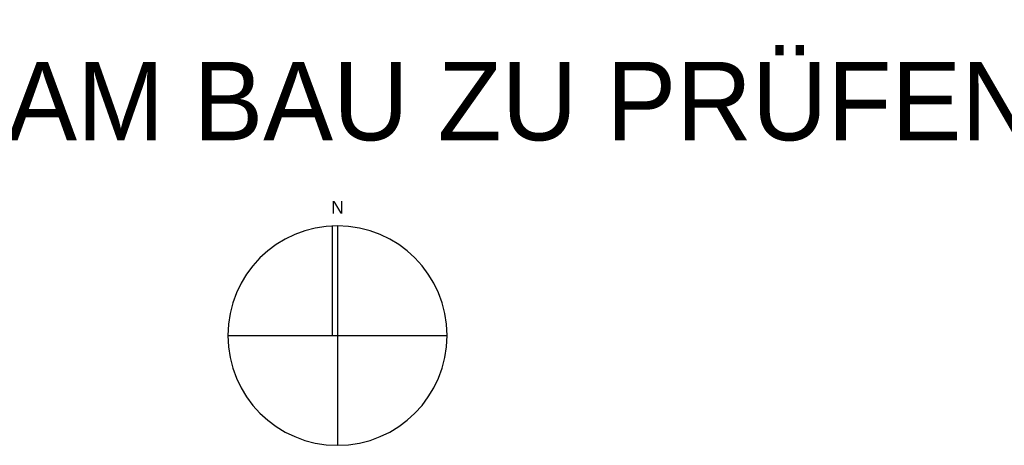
# Model space of a CAD drawing. Extents: x -24 to 471, y 36 to 85.
# Tile 16 of 87: x 5 to 36, y 72 to 85. Entities that reach past the tile are written whole.
import ezdxf
from ezdxf.enums import TextEntityAlignment as Align

# ---------------------------------------------------------------- set-up
doc = ezdxf.new("R2010")
doc.units = 0
doc.header["$MEASUREMENT"] = 0
doc.layers.add('P_ZE_PLANKOPF', color=7, linetype='Continuous')
doc.layers.add('P_ZE_TEXT', color=7, linetype='Continuous')
doc.styles.add('ERSTELLTER_STIL_2', font='ARIAL.TTF')
doc.styles.add('ERSTELLTER_STIL_3', font='txt')

# ---------------------------------------------------------------- blocks, each defined once
blk = doc.blocks.new('Nordpfeil_1 14_1_8', base_point=(15.176, 75.057))
at = {"layer": 'P_ZE_PLANKOPF', "linetype": 'Continuous'}
for p, q in [((15.018, 75.057), (15.018, 78.553)), ((15.176, 78.557), (15.176, 71.557)), ((11.676, 75.057), (18.676, 75.057))]:
    blk.add_line(p, q, dxfattribs=at)
for start, end in [(0, 180), (180, 0)]:
    blk.add_arc((15.176, 75.057), 3.5, start, end, dxfattribs=at)
at = {"layer": 'P_ZE_PLANKOPF', "style": 'ERSTELLTER_STIL_2'}
blk.add_attdef('txt', text='', height=0.4, dxfattribs=at).set_placement((14.978, 78.826), align=Align.BOTTOM_LEFT)

msp = doc.modelspace()

# ---------------------------------------------------------------- block references
at = {"layer": 'P_ZE_PLANKOPF', "linetype": 'Continuous'}
ref = msp.add_blockref('Nordpfeil_1 14_1_8', (15.176, 75.057), dxfattribs=at)
ref.add_attrib('txt', 'N', dxfattribs={"color": 7, "linetype": 'Continuous', "height": 0.4, "style": 'ERSTELLTER_STIL_2'}).set_placement((14.978, 78.826), align=Align.BOTTOM_LEFT)

# ---------------------------------------------------------------- texts
at = {"layer": 'P_ZE_TEXT', "linetype": 'Continuous', "insert": (-23.604, 81.248), "char_height": 2.5, "attachment_point": 7, "style": 'ERSTELLTER_STIL_3'}
msp.add_mtext('{ALLE MAßE SIND AM BAU ZU PRÜFEN !}', dxfattribs=at)

doc.saveas('drawing.dxf')
